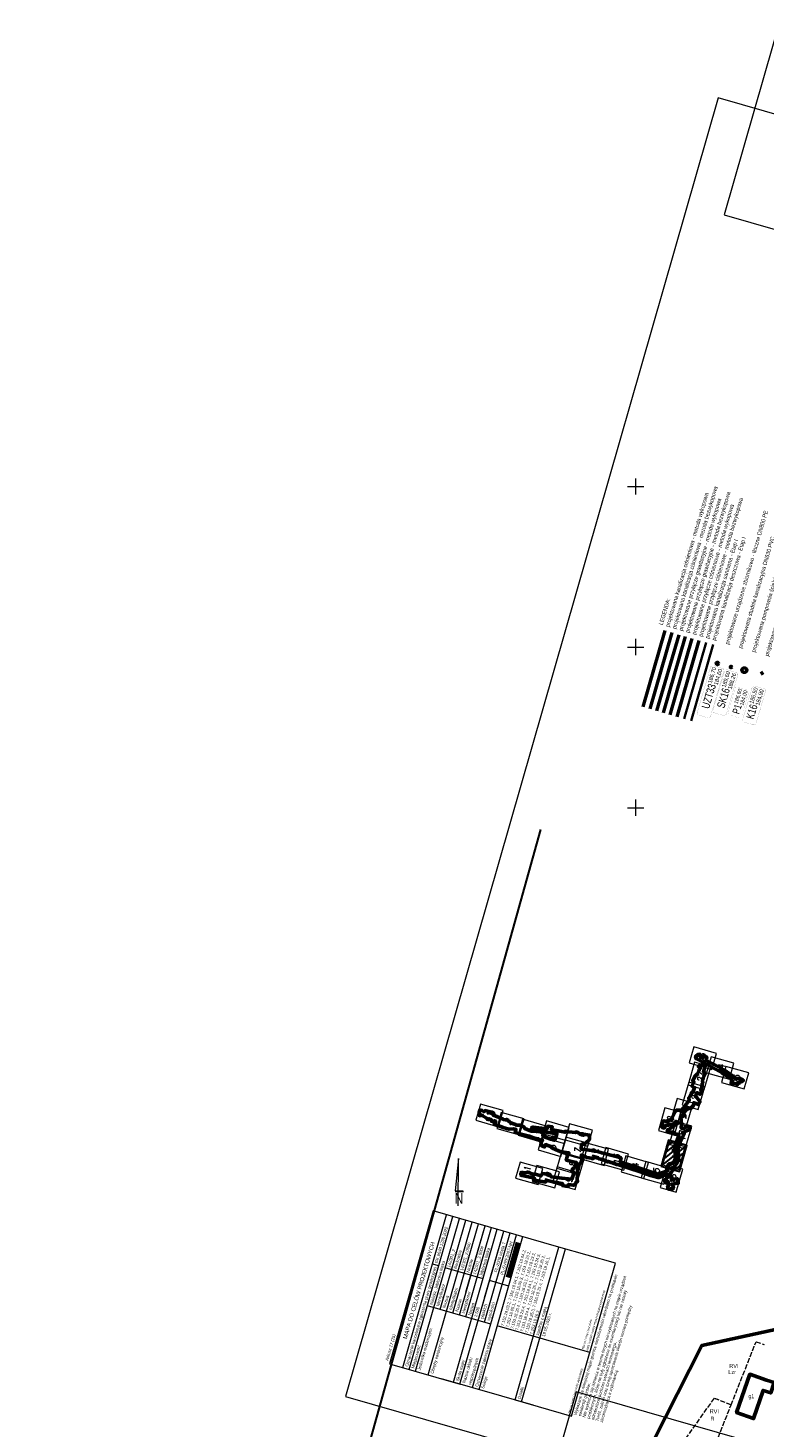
# Model space of a CAD drawing. Header units: metres. Extents: x 7482748 to 7484637, y 5684406 to 5687014.
# Tile 24 of 180: x 7482761 to 7482990, y 5684907 to 5685343. Entities that reach past the tile are written whole.
import ezdxf
from ezdxf.lldxf.tags import DXFTag

# ---------------------------------------------------------------- set-up
doc = ezdxf.new("R2010")
doc.units = ezdxf.units.M
doc.header["$MEASUREMENT"] = 0
for name, pattern in [('1', [1.5, 1, -0.5]), ('l217_500', [2, 1.5, -0.5]), ('l218_500', [1, 0.5, -0.5])]:
    doc.linetypes.add(name, pattern=pattern)
for name, color, linetype, lineweight in [('.k deszczowa', 200, 'Continuous', 50), ('.ks gawitacja', 34, 'Continuous', 50), ('.ks tłoczny', 104, 'Continuous', 50), ('_Kontury', 7, 'Continuous', 0), ('_Kontury_opis', 7, 'Continuous', 0), ('_Podzial_sekcyjny_krzyze', 7, '1', 13), ('_Szkic_arkuszy', 7, 'Continuous', 0), ('_tabelka', 7, 'Continuous', 0), ('_Uzytki', 7, 'Continuous', 0), ('_Uzytki_opis', 7, 'Continuous', 0), ('_Zakres2', 7, 'Continuous', 0), ('EGB_Budynek', 7, 'Continuous', 0), ('EGB_Budynek_opis', 7, 'Continuous', 0)]:
    doc.layers.add(name, color=color, linetype=linetype, lineweight=lineweight)
doc.layers.add('.przyłącza', color=32, linetype='Continuous', lineweight=50, true_color=0xbd5e00)
doc.layers.add('.ramka', color=7, linetype='Continuous', lineweight=30, true_color=0xffffbd, plot=False)
doc.layers.add('_ramki_nieplotowane', color=7, linetype='Continuous', lineweight=0, plot=False)
doc.layers.add('IS_Węzeł_sieci_kanalizacyjnej_-_opisy', color=7, linetype='Continuous')
doc.styles.get("Standard").update_dxf_attribs({"font": 'simplex.shx', "width": 0.75})
doc.styles.add('STYL_ARIAL', font='simplex.shx', dxfattribs={"width": 0.75, "oblique": 0.1})
doc.styles.add('Style-Arial', font='arial.ttf')
doc.styles.add('Style-COMPRESSED', font='COMPRESSED.shx')
doc.styles.add('Style-ITALIC_1250', font='ITALIC_1250.shx')
tags = doc.linetypes.add('SOLID', pattern=[10, 10, 0]).pattern_tags.tags
tags[6:7] = [DXFTag(74, 4), DXFTag(75, 0), DXFTag(340, '0'), DXFTag(46, 0.0), DXFTag(50, 0.0), DXFTag(44, 0.0), DXFTag(45, 0.0)]
tags[4:5] = [DXFTag(74, 4), DXFTag(75, 0), DXFTag(340, '0'), DXFTag(46, 0.0), DXFTag(50, 0.0), DXFTag(44, 0.0), DXFTag(45, 0.0)]

# ---------------------------------------------------------------- blocks, each defined once
blk = doc.blocks.new('*U485')
at = {"layer": '_Szkic_arkuszy', "color": 5, "linetype": 'Continuous', "lineweight": 30}
for p, q in [((-100.82, 29.8), (-19.43, -71.67)), ((-90.67, 65.1), (30.55, -86.04)), ((-80.53, 100.4), (80.53, -100.4)), ((-30.55, 86.04), (90.67, -65.1)), ((19.43, 71.68), (100.82, -29.8)), ((69.4, 57.31), (110.96, 5.5)), ((-110.96, -5.5), (-69.4, -57.31))]:
    blk.add_line(p, q, dxfattribs=at)
at = {"layer": '_Szkic_arkuszy', "color": 5, "linetype": 'Continuous', "lineweight": 30, "flags": 128}
blk.add_lwpolyline([(-80.53, 100.4), (-121.54, -42.33), (80.53, -100.4), (121.54, 42.33), (-80.53, 100.4)], close=True, dxfattribs=at)

msp = doc.modelspace()

# ---------------------------------------------------------------- linework, layer by layer
at = {"layer": '.k deszczowa', "linetype": 'Continuous', "lineweight": 35}
msp.add_lwpolyline([(7482967.27155, 5685127.03903), (7482974.14285, 5685150.7676)], dxfattribs=at)
at = {"layer": '.ks gawitacja', "linetype": 'Continuous'}
msp.add_ellipse((7482983.86661, 5685142.79381), major_axis=(-0.00472, 0.74999), ratio=1, dxfattribs=at)
at = {"layer": '.ks tłoczny', "linetype": 'Continuous'}
for points in [[(7482952.29658, 5685131.37547), (7482959.16789, 5685155.10404)], [(7482960.75412, 5685128.92634), (7482967.62543, 5685152.65492)], [(7482989.00506, 5685142.43502), (7482989.59941, 5685141.48925)]]:
    msp.add_lwpolyline(points, dxfattribs=at)
at = {"layer": '.ks tłoczny', "color": 111, "linetype": 'Continuous', "true_color": 0x70ffb8}
for points in [[(7482954.46932, 5685130.74629), (7482961.34063, 5685154.47486)], [(7482962.92686, 5685128.29716), (7482969.79816, 5685152.02574)]]:
    msp.add_lwpolyline(points, dxfattribs=at)
at = {"layer": '.ks tłoczny', "linetype": 'Continuous', "lineweight": 35}
msp.add_lwpolyline([(7482965.0992, 5685127.66809), (7482971.97051, 5685151.39667)], dxfattribs=at)
at = {"layer": '.ks tłoczny', "linetype": 'Continuous'}
msp.add_circle((7482975.457, 5685144.90094), 0.4, dxfattribs=at)
at = {"layer": '.przyłącza', "linetype": 'Continuous'}
msp.add_lwpolyline([(7482956.64206, 5685130.11711), (7482963.51336, 5685153.84568)], dxfattribs=at)
at = {"layer": '.przyłącza', "color": 9, "linetype": 'Continuous', "true_color": 0xd19cc7}
msp.add_lwpolyline([(7482958.65932, 5685129.53295), (7482965.53062, 5685153.26153)], dxfattribs=at)
at = {"layer": '.przyłącza', "linetype": 'Continuous'}
msp.add_circle((7482979.73064, 5685143.77804), 0.25, dxfattribs=at)
at = {"layer": '.ramka', "linetype": 'Continuous'}
msp.add_line((7482760.65935, 5684521.07701), (7482920.40819, 5685093.19265), dxfattribs=at)
at = {"layer": '_Kontury', "color": 96, "linetype": 'l217_500', "true_color": 0x008000, "flags": 128}
for points in [[(7482984.21, 5684925.38), (7482987.52, 5684933.74)], [(7482987.52, 5684933.74), (7482990.06, 5684932.9)], [(7482979.73, 5684914.08), (7482984.21, 5684925.38)], [(7482974.43, 5684916.2), (7482961.62, 5684898.11)], [(7482979.73, 5684914.08), (7482974.43, 5684916.2)], [(7482975.7, 5684903.9), (7482979.73, 5684914.08)]]:
    msp.add_lwpolyline(points, dxfattribs=at)
at = {"layer": '_Podzial_sekcyjny_krzyze', "linetype": 'Continuous'}
for p, q in [((7482950, 5685197.5), (7482950, 5685202.5)), ((7482947.5, 5685200), (7482952.5, 5685200)), ((7482947.5, 5685150), (7482952.5, 5685150)), ((7482950, 5685147.5), (7482950, 5685152.5)), ((7482950, 5685097.5), (7482950, 5685102.5)), ((7482947.5, 5685100), (7482952.5, 5685100))]:
    msp.add_line(p, q, dxfattribs=at)
at = {"layer": '_ramki_nieplotowane', "color": 3, "linetype": 'Continuous', "lineweight": 0, "flags": 128}
for points in [[(7482977.55, 5685284.54), (7483263.01, 5685202.51), (7483379.14, 5685606.66), (7483093.69, 5685688.69), (7482977.55, 5685284.54)], [(7482859.59, 5684916.76), (7483145.04, 5684834.73), (7483261.18, 5685238.87), (7482975.72, 5685320.9), (7482859.59, 5684916.76)], [(7482815.36, 5684514.04), (7483100.82, 5684432.01), (7483216.95, 5684836.15), (7482931.5, 5684918.18), (7482815.36, 5684514.04)]]:
    msp.add_lwpolyline(points, close=True, dxfattribs=at)
at = {"layer": '_Szkic_arkuszy', "color": 252, "linetype": 'Continuous', "lineweight": 53, "flags": 128}
msp.add_lwpolyline([(7482932.48, 5684998.53), (7482935.6, 5684998.11), (7482935.59, 5684996.71), (7482934.34, 5684995.58), (7482934.06, 5684995.32), (7482934.04, 5684995.31), (7482934.03, 5684995.31), (7482933.09, 5684995.24), (7482933.05, 5684993.78), (7482933.04, 5684993.74), (7482936.32, 5684993.27), (7482936.64, 5684993.21), (7482936.79, 5684993.19), (7482937.21, 5684993.11), (7482937.39, 5684993.07), (7482938.15, 5684993), (7482939.41, 5684992.54), (7482945.46, 5684991), (7482945.13, 5684989.78), (7482951.79, 5684987.6), (7482954.96, 5684986.52), (7482957.04, 5684985.91), (7482959.87, 5684986.99), (7482960.1, 5684987.09), (7482959.72, 5684987.52), (7482959.83, 5684987.83), (7482960.09, 5684988.59), (7482960.36, 5684989.11), (7482961.63, 5684989.39), (7482962.28, 5684990.74), (7482962.23, 5684994.72), (7482962.23, 5684994.81), (7482962.27, 5684994.94), (7482963.48, 5684997.82), (7482962.8, 5684998.46), (7482962.67, 5684998.38), (7482962.54, 5684998.34), (7482962.41, 5684998.33), (7482962.27, 5684998.36), (7482962.15, 5684998.42), (7482962.05, 5684998.51), (7482961.98, 5684998.62), (7482961.93, 5684998.75), (7482961.93, 5684998.89), (7482961.89, 5684998.99), (7482961.89, 5684999.05), (7482961.03, 5684999.03), (7482960.89, 5684998.97), (7482960.75, 5684998.95), (7482960.64, 5684998.92), (7482960.5, 5684998.93), (7482960.37, 5684998.94), (7482960.2, 5684998.97), (7482959.94, 5684999.03), (7482959.82, 5684999.48), (7482959.93, 5684999.64), (7482960.1, 5684999.75), (7482960.25, 5684999.83), (7482960.33, 5684999.87), (7482960.4, 5684999.91), (7482960.72, 5685000.11), (7482962.33, 5685001.13), (7482962.83, 5685001.57), (7482963.17, 5685001.87), (7482963.09, 5685002.03), (7482962.63, 5685002.34), (7482962.57, 5685002.38), (7482962.55, 5685002.36), (7482962.37, 5685002.07), (7482962.14, 5685001.81), (7482961.58, 5685001.35), (7482960.25, 5685001.19), (7482959.63, 5685001.15), (7482959.22, 5685000.99), (7482958.98, 5685000.25), (7482958.68, 5685000.36), (7482958.25, 5685000.48), (7482958.45, 5685001.59), (7482958.36, 5685001.69), (7482958.3, 5685001.81), (7482958.27, 5685001.94), (7482958.28, 5685002.07), (7482958.32, 5685002.2), (7482958.39, 5685002.32), (7482958.49, 5685002.41), (7482958.61, 5685002.47), (7482958.74, 5685002.51), (7482958.88, 5685002.5), (7482959.01, 5685002.46), (7482959.12, 5685002.4), (7482959.19, 5685002.34), (7482959.47, 5685002.36), (7482960.61, 5685002.79), (7482960.75, 5685002.88), (7482961.41, 5685002.97), (7482961.38, 5685003.58), (7482962.43, 5685005.49), (7482962.74, 5685005.89), (7482963.25, 5685005.88), (7482963.75, 5685005.84), (7482964.09, 5685005.66), (7482965.09, 5685006.72), (7482965.22, 5685006.91), (7482965.43, 5685007.2), (7482965.68, 5685007.55), (7482965.79, 5685007.73), (7482965.96, 5685007.94), (7482966.24, 5685008.32), (7482966.49, 5685008.63), (7482966.68, 5685008.94), (7482966.52, 5685009.6), (7482967.25, 5685011.05), (7482967.95, 5685011.67), (7482968.38, 5685012.9), (7482967.55, 5685013.29), (7482968.15, 5685014.61), (7482967.79, 5685014.99), (7482968.43, 5685016.33), (7482969.12, 5685017.1), (7482969.63, 5685018.04), (7482969.8, 5685018.35), (7482970.16, 5685019.01), (7482969.55, 5685019.35), (7482970.08, 5685019.84), (7482970.5, 5685019.66), (7482970.73, 5685019.74), (7482971.09, 5685020.65), (7482968.92, 5685021.86), (7482968.8, 5685021.95), (7482968.72, 5685022.06), (7482968.67, 5685022.19), (7482968.65, 5685022.32), (7482968.67, 5685022.45), (7482968.72, 5685022.58), (7482968.81, 5685022.69), (7482968.91, 5685022.77), (7482969.04, 5685022.82), (7482969.17, 5685022.84), (7482969.25, 5685022.92), (7482969.39, 5685023.03), (7482969.6, 5685023.23), (7482969.86, 5685023.12), (7482970.41, 5685022.89), (7482970.17, 5685022.29), (7482970.94, 5685022.04), (7482971.22, 5685022.68), (7482972.15, 5685022.39), (7482972.03, 5685021.7), (7482971.99, 5685021.36), (7482972.01, 5685021.35), (7482974.41, 5685020.03), (7482977.42, 5685018.4), (7482977.46, 5685018.37), (7482977.63, 5685018.26), (7482981.36, 5685015.74), (7482981.91, 5685015.7), (7482982.43, 5685015.6), (7482982.66, 5685015.55), (7482983.41, 5685015.26), (7482983.52, 5685015.02), (7482983.52, 5685015.02), (7482983.39, 5685014.95), (7482983.01, 5685014.68), (7482982.79, 5685014.65), (7482982.35, 5685014.59), (7482982.24, 5685014.48), (7482982.09, 5685014.31), (7482982.08, 5685014.3), (7482981.86, 5685014.19), (7482981.82, 5685014.16), (7482981.71, 5685014), (7482981.69, 5685013.97), (7482981.58, 5685013.83), (7482981.58, 5685013.69), (7482981.45, 5685013.78), (7482981.3, 5685014), (7482981.2, 5685014.05), (7482981.09, 5685014.09), (7482980.95, 5685014.09), (7482979.95, 5685014.11), (7482979.72, 5685014.1), (7482979.97, 5685015.41), (7482977.05, 5685017.39), (7482976.9, 5685017.49), (7482973.91, 5685019.11), (7482972.03, 5685020.14), (7482971.66, 5685019.33), (7482971.47, 5685018.88), (7482971.11, 5685017.81), (7482971.64, 5685017.21), (7482971.62, 5685017.1), (7482971, 5685015.92), (7482971.12, 5685015.7), (7482970.95, 5685015.24), (7482970.74, 5685014.87), (7482970.94, 5685014.46), (7482970.76, 5685014.24), (7482970.6, 5685012.71), (7482970.21, 5685012.11), (7482970.57, 5685011.93), (7482970.41, 5685011.53), (7482970.21, 5685011.12), (7482970.11, 5685010.92), (7482970.05, 5685010.82), (7482969.58, 5685011.05), (7482969.09, 5685011.31), (7482968.87, 5685010.86), (7482968.82, 5685010.61), (7482968.76, 5685010.29), (7482968.66, 5685009.96), (7482969.09, 5685009.8), (7482970.01, 5685008.54), (7482970, 5685008.37), (7482969.58, 5685007.59), (7482969.03, 5685007.82), (7482968.11, 5685008.15), (7482968.01, 5685007.33), (7482967.01, 5685006.28), (7482966.5, 5685006.62), (7482965.92, 5685006.06), (7482964.74, 5685004.74), (7482965.15, 5685004.42), (7482964.54, 5685003.77), (7482964.07, 5685003.94), (7482964.14, 5685002.48), (7482964.14, 5685002.41), (7482964.12, 5685002.33), (7482964.3, 5685001.97), (7482964.34, 5685001.83), (7482964.35, 5685001.7), (7482964.33, 5685001.64), (7482964.22, 5685000.25), (7482964.56, 5685000.08), (7482965.56, 5685000.52), (7482966.3, 5685000.72), (7482966.45, 5685000.75), (7482966.59, 5685000.74), (7482966.71, 5685000.69), (7482966.83, 5685000.62), (7482966.92, 5685000.52), (7482966.98, 5685000.4), (7482967.01, 5685000.26), (7482967, 5685000.13), (7482966.96, 5685000), (7482966.89, 5684999.89), (7482966.79, 5684999.79), (7482966.67, 5684999.73), (7482965.2, 5684999.18), (7482965.2, 5684999.08), (7482965.16, 5684998.75), (7482964.9, 5684998.13), (7482964.87, 5684998), (7482964.77, 5684997.7), (7482964.51, 5684997.38), (7482963.28, 5684994.62), (7482963.33, 5684990.63), (7482963.32, 5684990.52), (7482963.28, 5684990.4), (7482962.57, 5684988.92), (7482962.55, 5684988.89), (7482961.55, 5684987.1), (7482961.51, 5684987.04), (7482961.05, 5684986.43), (7482960.96, 5684986.34), (7482960.84, 5684986.27), (7482960.68, 5684986.21), (7482960.69, 5684986), (7482961.07, 5684984.87), (7482961.1, 5684984.69), (7482961.16, 5684984.29), (7482963, 5684984.51), (7482963.29, 5684983.07), (7482961.21, 5684982.86), (7482961.68, 5684982.09), (7482961.74, 5684981.95), (7482961.76, 5684981.82), (7482961.74, 5684981.69), (7482961.69, 5684981.56), (7482961.61, 5684981.45), (7482961.5, 5684981.37), (7482961.38, 5684981.32), (7482961.24, 5684981.29), (7482961.11, 5684981.31), (7482960.98, 5684981.36), (7482960.87, 5684981.44), (7482960.4, 5684981.17), (7482959.94, 5684981.73), (7482960.18, 5684982.52), (7482960.14, 5684982.65), (7482960.14, 5684982.79), (7482960.19, 5684983.29), (7482960.15, 5684983.56), (7482959.92, 5684983.33), (7482959.79, 5684983.24), (7482959.67, 5684983.19), (7482959.53, 5684983.18), (7482959.4, 5684983.2), (7482959.27, 5684983.26), (7482959.17, 5684983.35), (7482959.09, 5684983.45), (7482959.04, 5684983.58), (7482959.01, 5684983.73), (7482958.99, 5684983.91), (7482959.02, 5684984.05), (7482959.07, 5684984.13), (7482959.14, 5684984.2), (7482959.18, 5684984.22), (7482959.36, 5684984.29), (7482959.95, 5684984.84), (7482959.67, 5684985.72), (7482959.65, 5684985.78), (7482957.25, 5684984.87), (7482957.18, 5684984.85), (7482957.05, 5684984.84), (7482956.92, 5684984.86), (7482954.66, 5684985.51), (7482954.64, 5684985.52), (7482951.46, 5684986.6), (7482944.8, 5684988.79), (7482944.28, 5684988.96), (7482944.08, 5684988.93), (7482942.47, 5684989.53), (7482942.39, 5684989.56), (7482941.4, 5684989.89), (7482941.32, 5684989.81), (7482941.18, 5684989.77), (7482940.71, 5684989.85), (7482940.8, 5684990.1), (7482939.28, 5684990.55), (7482939.05, 5684990.55), (7482938.57, 5684990.65), (7482938.48, 5684990.8), (7482937.78, 5684991.01), (7482936.97, 5684991.23), (7482936.72, 5684990.7), (7482936.31, 5684990.81), (7482936.22, 5684990.9), (7482934.75, 5684991.08), (7482934.3, 5684991.4), (7482933.94, 5684991.52), (7482933.4, 5684991.71), (7482933.07, 5684991.86), (7482933.38, 5684990.87), (7482933.26, 5684990.34), (7482932.9, 5684989.29), (7482932.5, 5684989.29), (7482932.07, 5684987.63), (7482931.88, 5684986.93), (7482931.92, 5684986.41), (7482931.91, 5684986.25), (7482931.82, 5684983.97), (7482931.83, 5684983.94), (7482931.85, 5684983.51), (7482931.51, 5684983.5), (7482931.42, 5684983.52), (7482931.19, 5684982.92), (7482931.15, 5684982.82), (7482931.08, 5684982.7), (7482930.98, 5684982.61), (7482930.87, 5684982.55), (7482930.86, 5684982.55), (7482930.83, 5684982.53), (7482930.7, 5684982.5), (7482930.57, 5684982.5), (7482929.1, 5684982.74), (7482928.83, 5684982.12), (7482927.15, 5684982.4), (7482927.18, 5684982.72), (7482927.22, 5684982.97), (7482926.99, 5684983.05), (7482926.97, 5684983.05), (7482925.41, 5684983.35), (7482925.28, 5684983.34), (7482924.88, 5684983.37), (7482924.79, 5684983.42), (7482924.73, 5684983.48), (7482922.52, 5684983.92), (7482922.1, 5684984), (7482921.95, 5684983.45), (7482920.87, 5684983.63), (7482918.34, 5684984.01), (7482918.43, 5684984.37), (7482918.4, 5684984.72), (7482917.55, 5684984.89), (7482914.61, 5684985.46), (7482914.46, 5684985.51), (7482914.35, 5684985.59), (7482914.26, 5684985.69), (7482914.21, 5684985.82), (7482914.18, 5684985.95), (7482914.19, 5684986.08), (7482914.24, 5684986.21), (7482914.31, 5684986.32), (7482914.42, 5684986.41), (7482914.54, 5684986.47), (7482914.67, 5684986.5), (7482914.81, 5684986.49), (7482915.5, 5684986.38), (7482916.4, 5684986.55), (7482916.91, 5684986.44), (7482917.51, 5684986.09), (7482917.75, 5684985.93), (7482918.76, 5684985.9), (7482920.49, 5684985.39), (7482920.99, 5684986.14), (7482922.33, 5684985.91), (7482923.03, 5684985.77), (7482923.34, 5684985.66), (7482923.73, 5684985.05), (7482927.01, 5684984.65), (7482930.16, 5684984.39), (7482930.86, 5684986.44), (7482930.1, 5684986.73), (7482930.42, 5684987.68), (7482931.04, 5684987.93), (7482931.47, 5684989.58), (7482928.39, 5684990.29), (7482928.61, 5684991.27), (7482928.59, 5684991.41), (7482928.62, 5684991.54), (7482928.67, 5684991.67), (7482928.76, 5684991.77), (7482928.86, 5684991.85), (7482929.18, 5684992.52), (7482926.82, 5684992.92), (7482926.52, 5684993.02), (7482925.99, 5684993.16), (7482924.09, 5684994.04), (7482923.52, 5684994.53), (7482922.6, 5684994.85), (7482921.87, 5684995.11), (7482921.61, 5684994.4), (7482920.75, 5684994.71), (7482920.47, 5684995.59), (7482920.92, 5684996.7), (7482920.42, 5684996.56), (7482920.04, 5684996.49), (7482919.69, 5684996.6), (7482919.79, 5684996.87), (7482919.4, 5684996.94), (7482918.16, 5684997.22), (7482916.8, 5684997.75), (7482913.47, 5684998.57), (7482912.42, 5684998.94), (7482912.52, 5684999.35), (7482912.7, 5684999.84), (7482912.5, 5684999.88), (7482911.93, 5685000.01), (7482910.53, 5684999.91), (7482908.73, 5685000.41), (7482907.9, 5685000.71), (7482906, 5685001.36), (7482906.42, 5685002.42), (7482906.01, 5685002.57), (7482905.81, 5685002.23), (7482905.16, 5685002.45), (7482904.92, 5685002.53), (7482905.06, 5685002.93), (7482904.89, 5685002.99), (7482904.29, 5685003.25), (7482904.12, 5685002.9), (7482903.63, 5685003.09), (7482903.67, 5685003.34), (7482902.32, 5685004.11), (7482902.18, 5685004.2), (7482902.03, 5685004.33), (7482901.67, 5685004.1), (7482901.16, 5685004.31), (7482901.17, 5685004.47), (7482901.36, 5685004.76), (7482901.4, 5685004.91), (7482901.31, 5685005.03), (7482901.26, 5685005.15), (7482901.24, 5685005.28), (7482901.25, 5685005.42), (7482901.3, 5685005.54), (7482901.38, 5685005.66), (7482901.48, 5685005.74), (7482901.6, 5685005.8), (7482901.73, 5685005.82), (7482901.87, 5685005.81), (7482902, 5685005.77), (7482902.11, 5685005.69), (7482902.76, 5685005.36), (7482903.03, 5685005.69), (7482903.43, 5685005.6), (7482904.69, 5685005.3), (7482905.15, 5685005.17), (7482905.7, 5685004.99), (7482905.77, 5685004.98), (7482905.57, 5685004.33), (7482906.18, 5685004.05), (7482906.92, 5685003.78), (7482908.51, 5685003.1), (7482908.84, 5685002.98), (7482909.45, 5685002.83), (7482909.82, 5685002.94), (7482909.97, 5685002.88), (7482910.17, 5685002.81), (7482910.21, 5685002.68), (7482910.24, 5685002.6), (7482910.29, 5685002.55), (7482910.45, 5685002.41), (7482910.47, 5685002.4), (7482910.63, 5685002.33), (7482911.08, 5685001.94), (7482912.2, 5685001.52), (7482912.53, 5685001.37), (7482912.77, 5685001.26), (7482913.07, 5685001.15), (7482913.52, 5685001.22), (7482914.03, 5685001.14), (7482914.68, 5685000.9), (7482915.11, 5685000.69), (7482915.44, 5685000.11), (7482916.91, 5684999.47), (7482917.08, 5684999.42), (7482917.18, 5684999.37), (7482917.5, 5684999.27), (7482918.17, 5684999.35), (7482919.42, 5684999.23), (7482920.08, 5684999.18), (7482920.83, 5684998.94), (7482921.19, 5684998.8), (7482921.15, 5684998.28), (7482921.06, 5684997.97), (7482921.13, 5684997.76), (7482921.42, 5684997.92), (7482921.69, 5684997.81), (7482921.85, 5684997.48), (7482923.89, 5684996.72), (7482924.18, 5684997.45), (7482924.63, 5684997.3), (7482924.37, 5684996.6), (7482924.54, 5684996.55), (7482924.69, 5684996.45), (7482924.81, 5684996.6), (7482925.36, 5684998.09), (7482925.44, 5684998.51), (7482922.9, 5684998.86), (7482917.97, 5684999.51), (7482917.82, 5684999.55), (7482917.71, 5684999.63), (7482917.61, 5684999.73), (7482917.55, 5684999.84), (7482917.52, 5684999.98), (7482917.52, 5685000.11), (7482917.56, 5685000.24), (7482917.63, 5685000.36), (7482917.72, 5685000.45), (7482917.84, 5685000.52), (7482917.97, 5685000.55), (7482918.11, 5685000.55), (7482922.36, 5684999.99), (7482922.6, 5685000.83), (7482924, 5685000.62), (7482923.75, 5684999.78), (7482924.16, 5684999.71), (7482927.98, 5684998.99), (7482928.03, 5684999.26), (7482928.53, 5684999.17), (7482928.66, 5684999.15), (7482928.8, 5684999.13), (7482928.82, 5684999.13), (7482930.24, 5684998.96), (7482931.24, 5684998.85), (7482931.33, 5684999.07), (7482931.99, 5684998.92), (7482932.48, 5684998.53)], close=True, dxfattribs=at)
at = {"layer": '_Szkic_arkuszy', "color": 7, "linetype": 'Continuous', "lineweight": 0, "flags": 128}
for points in [[(7482968.1, 5685025.54), (7482966.67, 5685020.54), (7482973.74, 5685018.51), (7482975.17, 5685023.51), (7482968.1, 5685025.54)], [(7482966.35, 5685013.68), (7482971.34, 5685012.25), (7482973.38, 5685019.32), (7482968.38, 5685020.75), (7482966.35, 5685013.68)], [(7482973.55, 5685022.49), (7482972.11, 5685017.49), (7482979.19, 5685015.46), (7482980.62, 5685020.46), (7482973.55, 5685022.49)], [(7482978.13, 5685019.47), (7482976.7, 5685014.47), (7482983.77, 5685012.44), (7482985.21, 5685017.44), (7482978.13, 5685019.47)], [(7482964.53, 5685007.46), (7482969.52, 5685006.03), (7482971.56, 5685013.1), (7482966.56, 5685014.54), (7482964.53, 5685007.46)], [(7482901.64, 5685007.72), (7482900.21, 5685002.72), (7482907.28, 5685000.69), (7482908.71, 5685005.69), (7482901.64, 5685007.72)], [(7482957.07, 5684999.54), (7482962.06, 5684998.1), (7482964.09, 5685005.17), (7482959.1, 5685006.61), (7482957.07, 5684999.54)], [(7482960.87, 5685002.4), (7482965.86, 5685000.96), (7482967.89, 5685008.04), (7482962.9, 5685009.47), (7482960.87, 5685002.4)], [(7482908.14, 5685005.16), (7482906.7, 5685000.16), (7482913.78, 5684998.13), (7482915.21, 5685003.12), (7482908.14, 5685005.16)], [(7482914.78, 5685003.04), (7482913.34, 5684998.05), (7482920.41, 5684996.02), (7482921.85, 5685001.01), (7482914.78, 5685003.04)], [(7482922.19, 5685002.48), (7482920.76, 5684997.49), (7482927.83, 5684995.46), (7482929.26, 5685000.45), (7482922.19, 5685002.48)], [(7482929.42, 5685001.61), (7482927.99, 5684996.62), (7482935.06, 5684994.59), (7482936.5, 5684999.58), (7482929.42, 5685001.61)], [(7482960.48, 5684995.27), (7482965.47, 5684993.84), (7482967.51, 5685000.91), (7482962.51, 5685002.34), (7482960.48, 5684995.27)], [(7482921.03, 5684998.44), (7482919.59, 5684993.45), (7482926.67, 5684991.41), (7482928.1, 5684996.41), (7482921.03, 5684998.44)], [(7482928.23, 5684997.47), (7482926.8, 5684992.48), (7482933.87, 5684990.45), (7482935.31, 5684995.44), (7482928.23, 5684997.47)], [(7482926.88, 5684992.77), (7482925.45, 5684987.77), (7482932.52, 5684985.74), (7482933.95, 5684990.74), (7482926.88, 5684992.77)], [(7482934.51, 5684995.69), (7482933.07, 5684990.69), (7482940.15, 5684988.66), (7482941.58, 5684993.66), (7482934.51, 5684995.69)], [(7482940.67, 5684994.19), (7482939.23, 5684989.19), (7482946.3, 5684987.16), (7482947.74, 5684992.16), (7482940.67, 5684994.19)], [(7482958.41, 5684988.84), (7482963.41, 5684987.4), (7482965.44, 5684994.47), (7482960.45, 5684995.91), (7482958.41, 5684988.84)], [(7482913.98, 5684989.71), (7482912.54, 5684984.72), (7482919.62, 5684982.68), (7482921.05, 5684987.68), (7482913.98, 5684989.71)], [(7482919.18, 5684988.67), (7482917.75, 5684983.68), (7482924.82, 5684981.65), (7482926.25, 5684986.64), (7482919.18, 5684988.67)], [(7482946.91, 5684991.59), (7482945.47, 5684986.6), (7482952.54, 5684984.57), (7482953.98, 5684989.56), (7482946.91, 5684991.59)], [(7482953.13, 5684989.83), (7482951.7, 5684984.83), (7482958.77, 5684982.8), (7482960.21, 5684987.8), (7482953.13, 5684989.83)], [(7482957.64, 5684981.79), (7482962.64, 5684980.35), (7482964.67, 5684987.43), (7482959.67, 5684988.86), (7482957.64, 5684981.79)], [(7482925.56, 5684988.17), (7482924.13, 5684983.18), (7482931.2, 5684981.15), (7482932.63, 5684986.14), (7482925.56, 5684988.17)]]:
    msp.add_lwpolyline(points, close=True, dxfattribs=at)
at = {"layer": '_tabelka', "color": 7, "linetype": 'Continuous', "lineweight": 0}
for p, q in [((7482894.85, 5684990.75), (7482893.75, 5684980.71)), ((7482894.74, 5684976.08), (7482894.85, 5684990.75)), ((7482893.75, 5684980.71), (7482896.3, 5684980.71)), ((7482893.77, 5684980.54), (7482896.32, 5684980.54)), ((7482926.09, 5684963.25), (7482886.95, 5684974.49)), ((7482943.67, 5684958.19), (7482926.09, 5684963.25)), ((7482930, 5684910.62), (7482943.67, 5684958.19)), ((7482889.38, 5684922.29), (7482917.96, 5684914.08)), ((7482912.42, 5684915.67), (7482930, 5684910.62))]:
    msp.add_line(p, q, dxfattribs=at)
at = {"layer": '_tabelka', "color": 250, "linetype": 'Continuous', "lineweight": 70}
msp.add_line((7482910.24, 5684953.77), (7482913.37, 5684964.67), dxfattribs=at)
at = {"layer": '_tabelka', "color": 7, "linetype": 'Continuous', "lineweight": 0, "flags": 128}
for points in [[(7482886.95, 5684974.49), (7482873.28, 5684926.92), (7482895.37, 5684920.57)], [(7482877.41, 5684925.73), (7482891.08, 5684973.31)], [(7482879.41, 5684925.16), (7482893.08, 5684972.73)], [(7482881.4, 5684924.58), (7482895.07, 5684972.16)], [(7482885.39, 5684923.43), (7482899.07, 5684971.01)], [(7482889.08, 5684943.78), (7482897.07, 5684971.59)], [(7482893.07, 5684942.63), (7482901.06, 5684970.44)], [(7482893.22, 5684921.19), (7482906.89, 5684968.76)], [(7482895.07, 5684942.06), (7482903.06, 5684969.87)], [(7482895.07, 5684942.06), (7482903.06, 5684969.87)], [(7482895.21, 5684920.61), (7482908.89, 5684968.19)], [(7482897.06, 5684941.49), (7482905.05, 5684969.29)], [(7482897.1, 5684949.15), (7482903.06, 5684969.87)], [(7482899.2, 5684919.47), (7482912.88, 5684967.04)], [(7482900.9, 5684940.39), (7482908.89, 5684968.19)], [(7482900.9, 5684940.39), (7482908.89, 5684968.19)], [(7482901.2, 5684918.89), (7482914.87, 5684966.47)], [(7482902.89, 5684939.81), (7482910.88, 5684967.62)], [(7482902.93, 5684947.48), (7482908.89, 5684968.19)], [(7482912.42, 5684915.67), (7482926.09, 5684963.25)], [(7482914.42, 5684915.09), (7482928.09, 5684962.67)], [(7482888.65, 5684957.34), (7482886.66, 5684957.91)], [(7482902.47, 5684953.37), (7482890.65, 5684956.76)], [(7482910.45, 5684951.07), (7482904.46, 5684952.79)], [(7482904.89, 5684939.24), (7482885.09, 5684944.93)], [(7482935.68, 5684930.39), (7482906.88, 5684938.67)]]:
    msp.add_lwpolyline(points, dxfattribs=at)
at = {"layer": '_Uzytki', "color": 96, "linetype": 'l218_500', "true_color": 0x008000, "flags": 128}
for points in [[(7482984.21, 5684925.38), (7482987.52, 5684933.74)], [(7482987.52, 5684933.74), (7482990.06, 5684932.9)], [(7482979.73, 5684914.08), (7482984.21, 5684925.38)], [(7482974.43, 5684916.2), (7482961.62, 5684898.11)], [(7482979.73, 5684914.08), (7482974.43, 5684916.2)], [(7482975.7, 5684903.9), (7482979.73, 5684914.08)]]:
    msp.add_lwpolyline(points, dxfattribs=at)
at = {"layer": '_Zakres2', "color": 250, "linetype": 'Continuous', "lineweight": 53, "flags": 128}
msp.add_lwpolyline([(7482829.67654, 5684768.25134), (7482942.87, 5684811.32), (7482955.9, 5684816.87), (7482934.26, 5684841.74), (7482940.7, 5684859.12), (7482955.35, 5684902.48), (7482970.59, 5684932.56), (7483043.25, 5684948.38), (7483080.44, 5685025.6), (7483077.4, 5685252.91), (7483077.77, 5685257.98), (7483079.94, 5685265.4), (7483148.95, 5685430.02)], dxfattribs=at)
at = {"layer": 'EGB_Budynek', "color": 7, "linetype": 'Continuous', "lineweight": 53, "flags": 128}
msp.add_lwpolyline([(7482990.78, 5684921.85), (7482993.17, 5684921.05), (7482992.08, 5684917.81), (7482989.69, 5684918.61), (7482986.76, 5684909.86), (7482981.44, 5684911.7), (7482985.57, 5684923.65), (7482990.78, 5684921.85)], dxfattribs=at)
at = {"layer": 'IS_Węzeł_sieci_kanalizacyjnej_-_opisy', "color": 18, "linetype": 'SOLID', "ltscale": 0.01, "true_color": 0x000000}
for points, const_width in [([(7482973.33531, 5685128.49152), (7482977.46661, 5685142.49482, 0.414214), (7482976.97978, 5685143.38913), (7482974.21748, 5685144.20407, 0.414214), (7482973.32317, 5685143.71723), (7482969.19187, 5685129.71394, 0.414214), (7482969.6787, 5685128.81963), (7482972.441, 5685128.00469, 0.414214), (7482973.33531, 5685128.49152)], 0.03), ([(7482978.23783, 5685129.17499), (7482981.80988, 5685141.17461, 0.414214), (7482981.32523, 5685142.0701), (7482978.56493, 5685142.89179, 0.414214), (7482977.66944, 5685142.40714), (7482974.09739, 5685130.40752, 0.414214), (7482974.58204, 5685129.51202), (7482977.34234, 5685128.69034, 0.414214), (7482978.23783, 5685129.17499)], 0.03), ([(7482983.09326, 5685128.46061), (7482985.28089, 5685135.74112, 0.414214), (7482984.77705, 5685136.67782), (7482981.89597, 5685137.54352, 0.414214), (7482980.95927, 5685137.03968), (7482978.77163, 5685129.75916, 0.414214), (7482979.27548, 5685128.82247), (7482982.15656, 5685127.95676, 0.414214), (7482983.09326, 5685128.46061)], 0.01875), ([(7482987.50946, 5685126.29355), (7482990.42715, 5685136.11951, 0.414214), (7482989.94188, 5685137.01468), (7482987.18103, 5685137.83448, 0.414214), (7482986.28586, 5685137.34922), (7482983.36817, 5685127.52325, 0.414214), (7482983.85343, 5685126.62809), (7482986.61429, 5685125.80829, 0.414214), (7482987.50946, 5685126.29355)], 0.03)]:
    msp.add_lwpolyline(points, format="xyb", dxfattribs=dict(at, const_width=const_width))

# ---------------------------------------------------------------- block references
at = {"layer": '_Szkic_arkuszy', "color": 5, "linetype": 'Continuous', "lineweight": 30, "xscale": 0.04, "yscale": 0.04, "zscale": 0.04, "rotation": 90}
msp.add_blockref('*U485', (7482961.93, 5684991.65), dxfattribs=at)

# ---------------------------------------------------------------- texts
at = {"layer": '_Kontury_opis', "color": 96, "linetype": 'Continuous', "lineweight": 13, "true_color": 0x008000, "style": 'Style-Arial'}
for p in [(7482979.15, 5684925.61), (7482973.03, 5684911.46)]:
    msp.add_text('RVI', height=1.25, dxfattribs=at).set_placement(p)
at = {"layer": '_Szkic_arkuszy', "color": 7, "linetype": 'Continuous', "lineweight": 53, "style": 'Style-ITALIC_1250'}
for s, p in [('23', (7482971.86, 5685020.29)), ('24', (7482977.73, 5685016.87)), ('22', (7482971.2, 5685014.44)), ('25', (7482982.51, 5685013.58)), ('21', (7482969.41, 5685008.77)), ('20', (7482965.75, 5685002.98)), ('1', (7482905.55, 5685003.55)), ('2', (7482912.65, 5685000.5)), ('19', (7482961.77, 5685000.68)), ('3', (7482919.34, 5684998.42)), ('4', (7482926.5, 5684998.28)), ('6', (7482934.12, 5684997.24)), ('18', (7482965.44, 5684996.12)), ('5', (7482925.14, 5684993.4)), ('7', (7482932.92, 5684992.4)), ('12', (7482938.39, 5684990.58)), ('17', (7482963.35, 5684990.37)), ('8', (7482931.31, 5684988.15)), ('13', (7482945.15, 5684988.85)), ('14', (7482951.03, 5684986.13)), ('11', (7482917.19, 5684985.07)), ('10', (7482923.72, 5684983.14)), ('9', (7482930.18, 5684983.15)), ('15', (7482957.41, 5684984.54)), ('16', (7482962.63, 5684982.61))]:
    msp.add_text(s, height=1.88, rotation=90, dxfattribs=at).set_placement(p)
at = {"layer": '_tabelka', "color": 7, "linetype": 'Continuous', "lineweight": 0, "style": 'Style-COMPRESSED', "width": 0.83}
msp.add_text('N', height=3.31, dxfattribs=at).set_placement((7482893.65, 5684976.74))
at = {"layer": '_tabelka', "color": 7, "linetype": 'Continuous', "lineweight": 0, "style": 'Style-Arial'}
for s, height, p in [('GK.6640.1230.2022', 0.94, (7482888.28, 5684958.11)), ('142301_2', 0.94, (7482892.16, 5684956.78)), ('Borkowice', 0.94, (7482894.2, 5684956.37)), ('142301_2.0006', 0.94, (7482896.19, 5684955.76)), ('142301_2.0004', 0.94, (7482900.18, 5684954.61)), ('Jabłonica Niska', 0.94, (7482902.17, 5684954.03)), ('PL-2000 strefa 7', 0.94, (7482906.8, 5684955.28)), ('PL-EVRF2007-NH', 0.94, (7482908.74, 5684954.47)), ('Oznaczenie kancelaryjne zgłoszenia pracy geodezyjnej', 0.94, (7482879.05, 5684925.95)), ('Ninków, Jabłonica Niska', 0.94, (7482886.73, 5684945.15)), ('Ninków', 0.94, (7482898.18, 5684955.18)), ('Identyfikator', 0.94, (7482888.7, 5684944.74)), ('Identyfikator', 0.94, (7482892.69, 5684943.59)), ('Identyfikator', 0.94, (7482896.68, 5684942.44)), ('data i podpis osoby reprezentującej wykonawcę', 0.66, (7482935.14, 5684930.98)), ('Nazwa', 0.94, (7482890.7, 5684944.16)), ('Nazwa', 0.94, (7482894.69, 5684943.02)), ('Nazwa', 0.94, (7482898.68, 5684941.87)), ('płaskich', 0.94, (7482902.48, 5684940.78)), ('wysokości', 0.94, (7482904.51, 5684940.19)), ('zgodnie z mapą', 0.94, (7482919.79, 5684935.65)), ('1:500', 0.94, (7482900.52, 5684941.34)), ('19.05.2023 r.', 0.94, (7482921.72, 5684935.25)), ('nazwa / imię i nazwisko', 0.66, (7482933.79, 5684931.36)), ('Jednostka ewidencyjna', 0.94, (7482882.88, 5684924.76)), ('Obręby ewidencyjny', 0.94, (7482886.95, 5684923.74)), ('Arkusz 17 (25)', 0.94, (7482872.86, 5684927.73)), ('Miejscowość', 0.94, (7482880.98, 5684925.39)), ('Oznaczenie zakresu pracy', 0.94, (7482900.89, 5684919.67)), ('Skala mapy', 0.94, (7482894.9, 5684921.39)), ('Nazwa układu', 0.94, (7482896.89, 5684920.82)), ('współrzędnych', 0.94, (7482898.74, 5684920.29)), ('Sekcje', 0.94, (7482902.75, 5684919.07)), ('nazwa / imię i nazwisko wykonawcy', 0.66, (7482929.53, 5684911.44)), ('Działki', 0.94, (7482914.11, 5684915.87))]:
    msp.add_text(s, height=height, rotation=73.97, dxfattribs=at).set_placement(p)
at = {"layer": '_tabelka', "color": 7, "linetype": 'Continuous', "lineweight": 0, "rotation": 73.7397953, "style": 'Style-Arial'}
for s, insert, char_height, attachment_point, line_spacing_factor in [('MAPA DO CELÓW PROJEKTOWYCH', (7482882.47, 5684949.75), 1.3, 5, 0.82), ('7.152.18.03.2, 7.152.18.04.1, 7.152.18.04.2,\\P7.152.18.05.1, 7.152.18.05.3, 7.153.18.20.2,\\P7.153.18.20.4, 7.153.18.23.1, 7.153.18.23.2,\\P7.153.18.23.4, 7.153.18.24.1, 7.153.18.24.3,\\P7.153.18.24.4, 7.153.18.25.1, 7.153.18.25.2,\\P7.153.18.25.3, 7.153.18.25.4, 7.153.19.16.1,\\P7.153.19.16.3', (7482917.87, 5684935.94), 0.9, 7, 1.04), ('Wykazane na niniejszej mapie granice nieruchomości wkreślono na podstawie \\Pewidencji gruntów.\\PNie wyklucza się istnienia w terenie innych nie wykazanych na mapie urządzeń\\Ppodziemnych, które nie były zgłoszone do inwentaryzacji lub nie zostały\\Podnalezione podczas wywiadu terenowego.\\PTreść, zakres oraz formę opracowania określa umowa pomiędzy\\Pzleceniodawcą a wykonawcą.', (7482939.98, 5684908.44), 0.94, 7, 0.9)]:
    msp.add_mtext(s, dxfattribs=dict(at, insert=insert, char_height=char_height, attachment_point=attachment_point, line_spacing_factor=line_spacing_factor))
at = {"layer": '_Uzytki_opis', "color": 96, "linetype": 'Continuous', "lineweight": 13, "true_color": 0x008000, "style": 'Style-Arial'}
for s, p in [('Lzr', (7482978.84, 5684923.69)), ('R', (7482973.32, 5684909.17))]:
    msp.add_text(s, height=1.25, dxfattribs=at).set_placement(p)
at = {"layer": 'EGB_Budynek_opis', "color": 7, "insert": (7482985.14, 5684915.81), "char_height": 1.25, "attachment_point": 7, "line_spacing_factor": 0.6, "style": 'STYL_ARIAL'}
msp.add_mtext('\\fArial|b0|i0|c238238|p39;g1', dxfattribs=at)
at = {"layer": 'IS_Węzeł_sieci_kanalizacyjnej_-_opisy', "color": 18, "linetype": 'SOLID', "ltscale": 0.01, "true_color": 0x000000}
for s, insert, char_height, attachment_point, rotation in [('{\\fArial|b0|i0|c238|p34;LEGENDA:\\Pprojektowana kanalizacja ciśnieniowa - metoda wykopowa\\Pprojektowana kanalizacja ciśnieniowa - metoda bezwykopowa\\Pprojektowane przyłącze grawitacyjne - metoda wykopowa\\Pprojektowane przyłącze grawitacyjne - metoda bezwykopowa\\Pprojektowane przyłącze ciśnieniowe - metoda wykopowa\\Pprojektowane przyłącze ciśnieniowe - metoda bezwykopowa\\Pprojektowana kanalizacja sanitarna - Etap I\\Pprojektowana kanalizacja deszczowa - Etap I\\P\\Pprojektowane urządzenie zbiornikowo - tłoczne DN800 PE\\P\\Pprojektowana studnia kanalizacyjna DN630 PVC\\P\\Pprojektowana pompownia ścieków P1  (etap II)\\P\\Pprojektowany korek DN50 (do granicy działki)\\P\\Pprojektowany trójnik DN200/DN50}', (7482995.88619, 5685145.69501), 1.2888, 7, 73.6054133), ('\\fArial|b0|i0;186,70', (7482973.91811, 5685138.53718), 1.2888, 7, 73.5626813), ('\\fArial|b0|i0;184,60', (7482974.31173, 5685138.42105), 1.2888, 1, 73.5626813), ('\\fArial|b0|i0;189,60', (7482978.25172, 5685137.22564), 1.2888, 7, 73.4227679), ('\\fArial|b0|i0;188,26', (7482978.64506, 5685137.10855), 1.2888, 1, 73.4227679), ('\\fArial|b0|i0;UZT33', (7482975.09371, 5685138.08609), 2.448, 9, 73.5626813), ('\\fArial|b0|i0;SK16', (7482979.42622, 5685136.77168), 2.448, 9, 73.4227679), ('{\\fArial|b0|i0|c238|p34;186,60}', (7482981.97339, 5685132.16237), 1.206, 7, 73.2756042), ('{\\fArial|b0|i0|c238|p34;184,00}', (7482982.35694, 5685132.04712), 1.206, 1, 73.2756042), ('\\fArial|b0|i0;186,50', (7482986.87168, 5685132.16812), 1.2888, 7, 73.4618951), ('{\\fArial|b0|i0|c238|p34;184,90}', (7482987.26511, 5685132.0513), 1.2888, 1, 73.4618951), ('\\fArial|b0|i0;K16', (7482988.04649, 5685131.71496), 2.448, 9, 73.4618951), ('\\fArial|b0|i0;P1', (7482983.09889, 5685131.75892), 2.295, 9, 73.2756042)]:
    msp.add_mtext(s, dxfattribs=dict(at, insert=insert, char_height=char_height, attachment_point=attachment_point, rotation=rotation))

doc.saveas('drawing.dxf')
